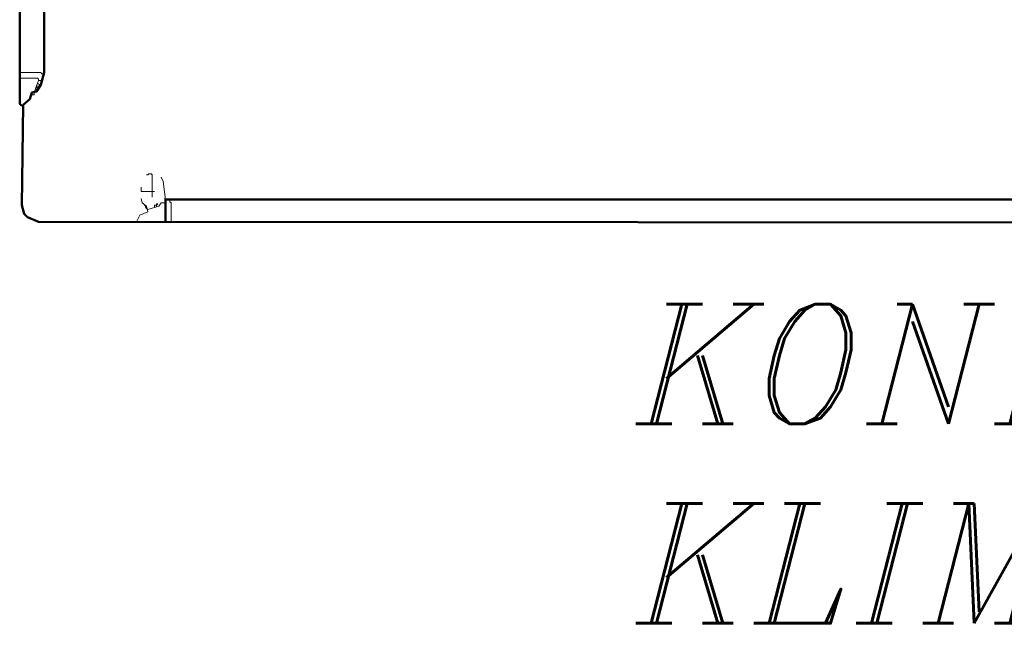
# Model space of a CAD drawing. Header units: millimetres. Extents: x 6435372 to 7248404, y 1559872 to 1886246.
# Tile 56 of 208: x 6815244 to 6816191, y 1767922 to 1768504. Entities that reach past the tile are written whole.
import ezdxf

# ---------------------------------------------------------------- set-up
doc = ezdxf.new("R2010")
doc.units = ezdxf.units.MM
doc.layers.add('matrice DPS', color=122, linetype='Continuous')
doc.layers.add('V-objekty', color=130, linetype='Continuous', lineweight=50)
doc.styles.get("Standard").update_dxf_attribs({"font": 'romans.shx'})

# ---------------------------------------------------------------- blocks, each defined once
blk = doc.blocks.new('DWG-RYYQ14-20T_top')
at = {"layer": 'V-objekty'}
for points in [[(4.296574, 5.367238, 0), (4.296574, 5.389722, 0), (5.898287, 5.389722, 0)], [(5.90364, 5.367238, 0), (4.174518, 5.368308, 0), (4.163812, 5.372591, 0), (4.1606, 5.375803, 0), (4.158458, 5.384368, 0), (4.159529, 5.480728, 0), (4.165953, 5.486081, 0), (4.168094, 5.492505, 0), (4.172377, 5.493576, 0), (4.17666, 5.5, 0), (4.179872, 5.511777, 0), (4.179872, 6.394004, 0)], [(4.158458, 5.479657, 0), (4.156317, 5.481799, 0), (4.157388, 6.420771, 0), (4.1606, 6.420771, 0), (4.1606, 6.41863, 0), (4.162741, 6.41863, 0), (4.162741, 6.415418, 0), (4.164882, 6.415418, 0), (4.165953, 6.410064, 0), (4.170236, 6.411135, 0)]]:
    blk.add_polyline3d(points, dxfattribs=at)
at = {"layer": 'V-objekty', "color": 2, "lineweight": 13}
for points in [[(4.178801, 5.510707, 0), (4.17773, 5.510707, 0), (4.17666, 5.511777, 0), (4.156317, 5.511777, 0)], [(4.174518, 5.504283, 0), (4.174518, 5.505353, 0), (4.173448, 5.506424, 0), (4.156317, 5.506424, 0)], [(4.170236, 5.492505, 0), (4.172377, 5.498929, 0), (4.174518, 5.504283, 0), (4.17666, 5.504283, 0), (4.17666, 5.502141, 0), (4.17773, 5.502141, 0)], [(4.178801, 5.510707, 0), (4.179872, 5.510707, 0)], [(4.172377, 5.495717, 0), (4.171306, 5.495717, 0)], [(4.173448, 5.496788, 0), (4.172377, 5.497859, 0), (4.173448, 5.498929, 0)], [(4.172377, 5.495717, 0), (4.173448, 5.495717, 0), (4.173448, 5.496788, 0)], [(4.175589, 5.5, 0), (4.174518, 5.501071, 0), (4.173448, 5.501071, 0)], [(4.174518, 5.498929, 0), (4.175589, 5.498929, 0), (4.175589, 5.5, 0)], [(4.168094, 5.490364, 0), (4.170236, 5.490364, 0), (4.170236, 5.492505, 0)], [(4.283726, 5.397216, 0), (4.283726, 5.413276, 0), (4.282655, 5.414347, 0), (4.280514, 5.414347, 0), (4.279443, 5.413276, 0), (4.278373, 5.413276, 0)], [(4.296574, 5.389722, 0), (4.294433, 5.406852, 0), (4.292291, 5.411135, 0)], [(4.283726, 5.397216, 0), (4.273019, 5.397216, 0), (4.273019, 5.401499, 0)], [(4.268737, 5.368308, 0), (4.271949, 5.374732, 0), (4.279443, 5.377944, 0), (4.278373, 5.383298, 0), (4.27409, 5.38651, 0), (4.273019, 5.390792, 0)], [(4.283726, 5.397216, 0), (4.285867, 5.397216, 0)], [(4.283726, 5.397216, 0), (4.283726, 5.391863, 0)], [(4.296574, 5.389722, 0), (4.295503, 5.390792, 0)], [(4.296574, 5.389722, 0), (4.296574, 5.388651, 0)], [(4.301927, 5.367238, 0), (4.301927, 5.38651, 0), (4.300857, 5.38758, 0), (4.300857, 5.389722, 0)], [(4.277302, 5.383298, 0), (4.276231, 5.384368, 0)], [(4.279443, 5.380086, 0), (4.278373, 5.381156, 0), (4.277302, 5.382227, 0), (4.277302, 5.383298, 0)], [(4.279443, 5.380086, 0), (4.29015, 5.383298, 0), (4.292291, 5.38651, 0), (4.295503, 5.38651, 0)], [(4.285867, 5.382227, 0), (4.285867, 5.384368, 0), (4.288009, 5.384368, 0), (4.289079, 5.385439, 0), (4.288009, 5.385439, 0), (4.288009, 5.384368, 0)], [(4.288009, 5.384368, 0), (4.288009, 5.383298, 0)]]:
    blk.add_polyline3d(points, dxfattribs=at)

msp = doc.modelspace()

# ---------------------------------------------------------------- block references
at = {"layer": 'matrice DPS', "xscale": 1000, "yscale": 1000, "zscale": 1000}
msp.add_blockref('DWG-RYYQ14-20T_top', (6811087.25, 1762941.72), dxfattribs=at)

# ---------------------------------------------------------------- texts
at = {"layer": 'matrice DPS', "insert": (6815836.28, 1768230.57), "char_height": 115, "width": 2725.3694, "attachment_point": 1}
msp.add_mtext('\\fItalic|b0|i0|c238|p0;KONDENZAČNÍ JEDNOTKA\\PKLIMATIZACE', dxfattribs=at)

doc.saveas('drawing.dxf')
